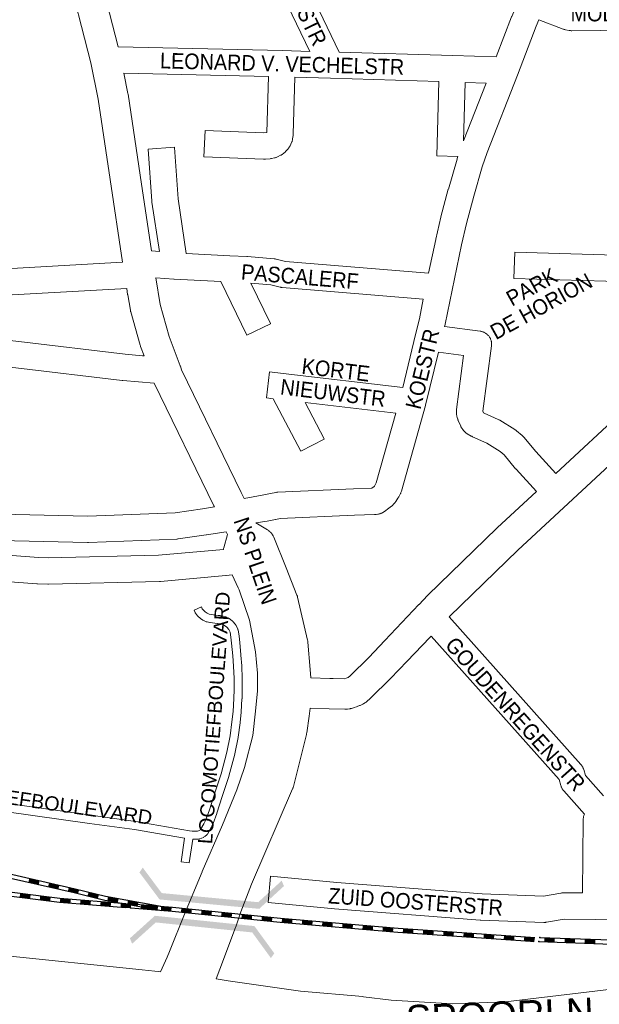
# Model space of a CAD drawing. Header units: metres. Extents: x 123819 to 142731, y 393440 to 405763.
# Tile 195 of 256: x 134404 to 134690, y 396775 to 397262. Entities that reach past the tile are written whole.
import ezdxf
from ezdxf.enums import TextEntityAlignment as Align

# ---------------------------------------------------------------- set-up
doc = ezdxf.new("R2010")
doc.units = ezdxf.units.M
doc.header["$MEASUREMENT"] = 0
for name, color, linetype, lineweight in [('gs-anno-wegen algemeen tekst', 7, 'Continuous', 0), ('gs-knt-aanvullende hoofdweg', 7, 'Continuous', 0), ('gs-knt-paden', 7, 'Continuous', 0), ('gs-knt-spoorlijn', 7, 'Continuous', 30), ('gs-knt-wegen algemeen', 7, 'Continuous', 0), ('gs-symb-viaduct', 7, 'Continuous', 0)]:
    doc.layers.add(name, color=color, linetype=linetype, lineweight=lineweight)
doc.styles.add('Style-Arial', font='arial.ttf')

# ---------------------------------------------------------------- blocks, each defined once
blk = doc.blocks.new('gg0-viaduct_68')
at = {"layer": 'gs-symb-viaduct', "linetype": 'Continuous'}
blk.add_hatch(color=7, dxfattribs=at).paths.add_polyline_path([(5.576, -1.689), (3.875, -0.366), (-3.875, -0.366), (-5.576, -1.689), (-5.8, -1.4), (-4, 0), (4, 0), (5.8, -1.4)])
blk = doc.blocks.new('gg0-viaduct_69')
at = {"layer": 'gs-symb-viaduct', "linetype": 'Continuous'}
blk.add_hatch(color=7, dxfattribs=at).paths.add_polyline_path([(-5.576, -1.689), (-5.8, -1.4), (-4, 0), (4, 0), (5.8, -1.4), (5.576, -1.689), (3.875, -0.366), (-3.875, -0.366)])

msp = doc.modelspace()

# ---------------------------------------------------------------- linework, layer by layer
at = {"layer": 'gs-knt-aanvullende hoofdweg', "color": 7, "linetype": 'Continuous', "flags": 128}
for points in [[(134454.75, 397142.12), (134448.62, 397182.99), (134442.65, 397222.77), (134439.15, 397240.68), (134426.8, 397289.03), (134425.6, 397292.86), (134422.83, 397300.71), (134417.52, 397314.31), (134410.51, 397330.36)], [(134433.61, 397314.4), (134436.87, 397306.06), (134436.95, 397305.83), (134439.81, 397297.73), (134439.89, 397297.49), (134441.19, 397293.34), (134441.25, 397293.14), (134441.31, 397292.95), (134452.6, 397248.7)], [(134455.44, 397235.6), (134457.42, 397225.49), (134457.48, 397225.17), (134463.47, 397185.21), (134469.1, 397147.71)], [(134471.2, 397134.49), (134473.42, 397121.29), (134477.87, 397105.49), (134483.26, 397091.03), (134483.35, 397090.79), (134483.96, 397088.96), (134513.36, 397028.3), (134514.78, 397025.37)], [(134465.43, 397095.86), (134463.68, 397100.53), (134463.58, 397100.82), (134463.49, 397101.12), (134458.85, 397117.61), (134458.78, 397117.87), (134458.76, 397117.97), (134458.73, 397118.13), (134458.69, 397118.33), (134458.68, 397118.4), (134457.31, 397126.09), (134457.29, 397126.21), (134456.81, 397129.19)], [(134754.55, 397096.44), (134713.47, 397058.69), (134650.03, 396999.89), (134616.22, 396967.01), (134616.15, 396966.93)], [(134500.11, 397021.2), (134499.84, 397021.74), (134470.46, 397082.36)], [(134668.77, 397037.73), (134703.27, 397069.71), (134703.29, 397069.73), (134706.38, 397072.57)], [(134584.41, 396955.27), (134601.2, 396972.92), (134601.21, 396972.93), (134605.37, 396977.39), (134605.62, 396977.65), (134639.62, 397010.72), (134639.75, 397010.84), (134659.22, 397028.88)], [(134520.58, 397013.36), (134526.38, 397009.87), (134526.67, 397009.68), (134526.69, 397009.67), (134526.96, 397009.48), (134527, 397009.45), (134527.09, 397009.38), (134527.23, 397009.27), (134527.26, 397009.25), (134527.29, 397009.22), (134527.38, 397009.14), (134527.5, 397009.05), (134527.54, 397009.01), (134527.58, 397008.98), (134527.66, 397008.9), (134527.75, 397008.81), (134527.8, 397008.76), (134527.85, 397008.72), (134527.92, 397008.64), (134528, 397008.56), (134528.05, 397008.5), (134528.1, 397008.44), (134528.16, 397008.38), (134528.23, 397008.3), (134528.29, 397008.22), (134528.35, 397008.16), (134528.39, 397008.1), (134528.45, 397008.03), (134528.52, 397007.94), (134528.58, 397007.86), (134528.61, 397007.81), (134528.65, 397007.75), (134528.73, 397007.64), (134528.79, 397007.55), (134528.81, 397007.51), (134528.85, 397007.46), (134528.99, 397007.23), (134529, 397007.2), (134529.03, 397007.16), (134529.17, 397006.91), (134529.19, 397006.86), (134529.33, 397006.57), (134529.34, 397006.55), (134529.48, 397006.23), (134535.55, 396991.06), (134540.93, 396977.63), (134541.03, 396977.36), (134541.06, 396977.27), (134541.08, 396977.21), (134541.12, 396977.09), (134541.17, 396976.91), (134541.18, 396976.87), (134541.2, 396976.81), (134541.27, 396976.54), (134546.17, 396955.41), (134546.25, 396955.06), (134546.3, 396954.71), (134546.34, 396954.35), (134547.49, 396940.86), (134547.84, 396936.7), (134557.23, 396936.46), (134557.27, 396936.46), (134558.83, 396936.42)], [(134504.61, 397000.22), (134504.61, 397000.25), (134504.68, 397000.6), (134504.76, 397000.95), (134506.55, 397007.57), (134505.91, 397008.95)], [(134473.49, 396791.44), (134476.75, 396798.74), (134477.98, 396801.5), (134477.99, 396801.51), (134485.43, 396819.9), (134485.45, 396819.94), (134494.07, 396840.82), (134494.08, 396840.85), (134494.12, 396840.95), (134504.07, 396864.03), (134511.24, 396881.33), (134515.07, 396892.34), (134519.09, 396908.3), (134520.41, 396920.31), (134520.41, 396920.33), (134521.44, 396930.3), (134521.39, 396939.11), (134520.49, 396949.61), (134517.53, 396965.28), (134512.41, 396980.2), (134511.93, 396981.23), (134508.91, 396987.57)], [(134607.2, 396957.41), (134606.58, 396956.75), (134606.56, 396956.72), (134595.29, 396944.91), (134595.28, 396944.9)], [(134558.83, 396936.42), (134558.88, 396936.42), (134558.88, 396936.42), (134558.88, 396936.42), (134564.35, 396936.25), (134565.15, 396936.5), (134566.21, 396936.98), (134567.13, 396937.76), (134576.37, 396946.84), (134584.41, 396955.26)], [(134584.41, 396955.26), (134584.41, 396955.26), (134584.41, 396955.27)], [(134584.41, 396955.26), (134584.41, 396955.26), (134584.41, 396955.27)], [(134595.28, 396944.9), (134587.16, 396936.38), (134586.98, 396936.21), (134577.44, 396926.84), (134577.23, 396926.64), (134577.08, 396926.51), (134577.02, 396926.45), (134575.47, 396925.12), (134575.25, 396924.94), (134575.03, 396924.76), (134574.84, 396924.62), (134574.72, 396924.54), (134574.64, 396924.48), (134574.57, 396924.43), (134574.52, 396924.4), (134574.47, 396924.36), (134574.38, 396924.3), (134574.29, 396924.24), (134574.21, 396924.2), (134574, 396924.07), (134573.95, 396924.04), (134573.45, 396923.76), (134573.17, 396923.61), (134572.88, 396923.47), (134572.07, 396923.1), (134571.84, 396923), (134570.74, 396922.54), (134570.7, 396922.53), (134570.4, 396922.41), (134570.33, 396922.39), (134570.3, 396922.37), (134569.26, 396922.02), (134568.86, 396921.89), (134567.88, 396921.62), (134567.84, 396921.6), (134567.77, 396921.59), (134567.52, 396921.52), (134567.49, 396921.52), (134567.45, 396921.51), (134567.16, 396921.45), (134567.13, 396921.45), (134566.8, 396921.4), (134565.82, 396921.27), (134565.53, 396921.24), (134565.42, 396921.23), (134565.36, 396921.23), (134565.23, 396921.22), (134565.03, 396921.21), (134564.93, 396921.21), (134564.64, 396921.21), (134564.63, 396921.21), (134556.85, 396921.45), (134556.83, 396921.45), (134547.44, 396921.69), (134546.89, 396917.74), (134545.75, 396909.56), (134545.7, 396909.29), (134545.68, 396909.16), (134545.67, 396909.11), (134545.65, 396909.03), (134545.59, 396908.77), (134539.15, 396883.02), (134539.07, 396882.73), (134539.04, 396882.64), (134539.02, 396882.57), (134538.98, 396882.45), (134538.91, 396882.26), (134538.9, 396882.22), (134538.87, 396882.16), (134538.76, 396881.88), (134518.54, 396834.79), (134513.18, 396821.13), (134510.7, 396813.61), (134510.59, 396813.3), (134510.58, 396813.28), (134502.77, 396792.68), (134502.76, 396792.67), (134500.95, 396787.9)], [(134595.28, 396944.9), (134595.28, 396944.9), (134595.28, 396944.9)], [(134595.28, 396944.9), (134595.28, 396944.9), (134595.28, 396944.9)], [(134175.75, 396827.71), (134242.7, 396818.35), (134276.49, 396814.76), (134276.77, 396814.72), (134326.68, 396807.55), (134394.52, 396799.69), (134464.5, 396792.38), (134470.68, 396791.73), (134472.38, 396791.55), (134473.49, 396791.44)], [(134500.95, 396787.9), (134506.96, 396787.04), (134542.72, 396781.89), (134573.53, 396779.17), (134573.78, 396779.14), (134587.46, 396777.47), (134617.71, 396775.54), (134643.97, 396776.63), (134788.59, 396793.89), (134788.87, 396793.92), (134801.16, 396794.92), (134822.49, 396798.67), (134822.7, 396798.71), (134822.92, 396798.73), (134862.96, 396803.4), (134881.46, 396806.29), (134896.67, 396809.74), (134902.53, 396811.35), (134924.85, 396817.72), (134926.4, 396818.16)]]:
    msp.add_lwpolyline(points, dxfattribs=at)
at = {"layer": 'gs-knt-paden', "color": 7, "linetype": 'Continuous', "flags": 128}
for points in [[(134357.12, 396880.32), (134439.03, 396868.79), (134461.25, 396865.79), (134461.33, 396865.78), (134487.9, 396861.15), (134489.24, 396860.95), (134491.76, 396860.99), (134492.25, 396861.18), (134492.88, 396861.49), (134493.2, 396861.67), (134493.35, 396861.8), (134494.99, 396864.65), (134495.75, 396866.24), (134497.58, 396871.08), (134500.17, 396879.3), (134500.17, 396879.33), (134503.44, 396889.25), (134506.35, 396899.94), (134507.86, 396908.01), (134508.83, 396915.02), (134509.35, 396920.16), (134509.76, 396926.52), (134509.89, 396930.99), (134509.85, 396936.36), (134509.63, 396942.48), (134509.21, 396947.68), (134508.65, 396953.87), (134508.34, 396956.83), (134507.93, 396959.32), (134507.29, 396960.68), (134506.35, 396961.82), (134505.21, 396962.67), (134504.31, 396963.1), (134503.42, 396963.35), (134502.63, 396963.46), (134501.67, 396963.54), (134501.61, 396963.54), (134501.55, 396963.55), (134497.98, 396964.04), (134497.9, 396964.05), (134497.81, 396964.07), (134496.53, 396964.36), (134496.45, 396964.38), (134496.37, 396964.4), (134496.29, 396964.43), (134496.21, 396964.46), (134496.13, 396964.49), (134494.67, 396965.17), (134494.6, 396965.2), (134494.53, 396965.24), (134494.46, 396965.27), (134494.4, 396965.32), (134493.32, 396966.03), (134493.25, 396966.08), (134493.18, 396966.13), (134493.11, 396966.19), (134492.07, 396967.1), (134492.01, 396967.15), (134491.95, 396967.21), (134491.89, 396967.27), (134491.84, 396967.33), (134491.79, 396967.39), (134490.84, 396968.64), (134490.79, 396968.71), (134490.74, 396968.78), (134490.7, 396968.86), (134490.66, 396968.93), (134490.62, 396969.01), (134490.07, 396970.19, -0.384573), (134490.08, 396970.2), (134493.71, 396971.88, -0.384576), (134493.72, 396971.88), (134494.17, 396970.9), (134494.86, 396969.99), (134495.65, 396969.31), (134496.49, 396968.75), (134497.62, 396968.23), (134498.61, 396968.01), (134502.03, 396967.54), (134503, 396967.47), (134503.07, 396967.46), (134503.14, 396967.45), (134504.13, 396967.31), (134504.22, 396967.29), (134504.31, 396967.27), (134504.39, 396967.25), (134505.57, 396966.92), (134505.65, 396966.89), (134505.73, 396966.86), (134505.8, 396966.83), (134505.88, 396966.8), (134507.11, 396966.22), (134507.18, 396966.18), (134507.25, 396966.15), (134507.32, 396966.1), (134507.38, 396966.06), (134507.45, 396966.01), (134508.95, 396964.89), (134509.02, 396964.83), (134509.1, 396964.77), (134509.17, 396964.71), (134509.23, 396964.64), (134509.29, 396964.56), (134510.55, 396963.04), (134510.6, 396962.98), (134510.65, 396962.91), (134510.7, 396962.84), (134510.74, 396962.77), (134510.78, 396962.7), (134510.82, 396962.62), (134511.69, 396960.78), (134511.72, 396960.69), (134511.76, 396960.61), (134511.79, 396960.52), (134511.81, 396960.43), (134511.83, 396960.34), (134511.85, 396960.25), (134512.32, 396957.43), (134512.33, 396957.37), (134512.34, 396957.31), (134512.65, 396954.27), (134512.66, 396954.25), (134513.22, 396948.03), (134513.22, 396948.01), (134513.64, 396942.75), (134513.64, 396942.67), (134513.87, 396936.48), (134513.87, 396936.42), (134513.91, 396930.98), (134513.91, 396930.91), (134513.78, 396926.37), (134513.77, 396926.3), (134513.36, 396919.86), (134513.35, 396919.79), (134512.83, 396914.58), (134512.82, 396914.5), (134511.83, 396907.41), (134511.82, 396907.31), (134510.28, 396899.12), (134510.27, 396899.04), (134510.25, 396898.96), (134507.31, 396888.15), (134507.29, 396888.1), (134507.28, 396888.05), (134504, 396878.09), (134501.4, 396869.82), (134501.38, 396869.76), (134501.36, 396869.71), (134499.48, 396864.74), (134499.45, 396864.66), (134499.42, 396864.58), (134498.59, 396862.85), (134498.55, 396862.78), (134498.52, 396862.71)], [(134498.52, 396862.71), (134496.66, 396859.49), (134496.62, 396859.42), (134496.57, 396859.35), (134496.52, 396859.28), (134496.47, 396859.21), (134496.41, 396859.14), (134496.35, 396859.08), (134496.29, 396859.02), (134496.22, 396858.96), (134495.66, 396858.48), (134495.58, 396858.42), (134495.5, 396858.36), (134495.43, 396858.31), (134495.34, 396858.26), (134494.8, 396857.96), (134494.74, 396857.92), (134494.68, 396857.89), (134493.92, 396857.53), (134493.85, 396857.5), (134493.78, 396857.47), (134492.88, 396857.12), (134492.8, 396857.09), (134492.71, 396857.06), (134492.63, 396857.04), (134492.54, 396857.02), (134492.45, 396857), (134492.37, 396856.99), (134492.28, 396856.98), (134492.19, 396856.98), (134489.41, 396856.93), (134487.73, 396845.28, -0.369939), (134487.72, 396845.27), (134483.76, 396845.84, -0.369936), (134483.76, 396845.85), (134485.43, 396857.5), (134485.43, 396857.5), (134460.68, 396861.81), (134438.48, 396864.8), (134438.47, 396864.81), (134356.56, 396876.34)]]:
    msp.add_lwpolyline(points, format="xyb", dxfattribs=at)
at = {"layer": 'gs-knt-spoorlijn', "color": 7, "linetype": 'Continuous'}
for p, q in [((134408.4, 396835.86), (134413.28, 396834.76)), ((134408.45, 396836.06), (134413.32, 396834.96)), ((134408.49, 396836.25), (134413.37, 396835.15)), ((134408.53, 396836.45), (134413.41, 396835.35)), ((134408.58, 396836.64), (134413.46, 396835.54)), ((134408.62, 396836.84), (134413.5, 396835.74)), ((134408.67, 396837.03), (134413.54, 396835.93)), ((134408.71, 396837.23), (134413.59, 396836.13)), ((134408.76, 396837.42), (134413.63, 396836.32)), ((134418.16, 396833.66), (134423.03, 396832.56)), ((134418.2, 396833.85), (134423.08, 396832.75)), ((134418.24, 396834.05), (134423.12, 396832.95)), ((134418.29, 396834.24), (134423.17, 396833.14)), ((134418.33, 396834.44), (134423.21, 396833.34)), ((134418.38, 396834.63), (134423.25, 396833.53)), ((134418.42, 396834.83), (134423.3, 396833.73)), ((134418.47, 396835.02), (134423.34, 396833.92)), ((134418.51, 396835.22), (134423.39, 396834.12)), ((134427.91, 396831.45), (134432.79, 396830.35)), ((134427.95, 396831.65), (134432.83, 396830.55)), ((134428, 396831.84), (134432.88, 396830.74)), ((134428.04, 396832.04), (134432.92, 396830.94)), ((134428.09, 396832.23), (134432.96, 396831.13)), ((134428.13, 396832.43), (134433.01, 396831.33)), ((134428.17, 396832.62), (134433.05, 396831.52)), ((134428.22, 396832.82), (134433.1, 396831.72)), ((134428.26, 396833.01), (134433.14, 396831.91)), ((134404.06, 396828.46), (134409.02, 396827.85)), ((134404.08, 396828.66), (134409.05, 396828.05)), ((134404.11, 396828.85), (134409.07, 396828.24)), ((134404.13, 396829.05), (134409.1, 396828.44)), ((134404.16, 396829.25), (134409.12, 396828.64)), ((134404.18, 396829.45), (134409.14, 396828.84)), ((134404.21, 396829.65), (134409.17, 396829.04)), ((134404.23, 396829.85), (134409.19, 396829.24)), ((134404.26, 396830.05), (134409.22, 396829.44)), ((134413.99, 396827.24), (134418.95, 396826.63)), ((134414.01, 396827.44), (134418.97, 396826.83)), ((134414.03, 396827.63), (134419, 396827.02)), ((134414.06, 396827.83), (134419.02, 396827.22)), ((134414.08, 396828.03), (134419.05, 396827.42)), ((134414.11, 396828.23), (134419.07, 396827.62)), ((134414.13, 396828.43), (134419.09, 396827.82)), ((134414.16, 396828.63), (134419.12, 396828.02)), ((134414.18, 396828.83), (134419.14, 396828.21)), ((134423.95, 396826.02), (134428.93, 396825.62)), ((134423.96, 396826.22), (134428.95, 396825.82)), ((134423.98, 396826.42), (134428.96, 396826.02)), ((134423.99, 396826.62), (134428.98, 396826.22)), ((134424.01, 396826.82), (134428.99, 396826.42)), ((134424.03, 396827.02), (134429.01, 396826.62)), ((134424.04, 396827.22), (134429.03, 396826.82)), ((134424.06, 396827.42), (134429.04, 396827.02)), ((134424.07, 396827.62), (134429.06, 396827.22)), ((134433.98, 396826.02), (134438.96, 396825.62)), ((134433.99, 396826.22), (134438.98, 396825.82)), ((134434.01, 396826.42), (134438.99, 396826.02)), ((134434.03, 396826.62), (134439.01, 396826.22)), ((134434.04, 396826.82), (134439.03, 396826.42)), ((134437.62, 396829.12), (134442.47, 396827.91)), ((134437.66, 396829.31), (134442.52, 396828.11)), ((134437.71, 396829.5), (134442.56, 396828.3)), ((134437.76, 396829.7), (134442.61, 396828.49)), ((134437.81, 396829.89), (134442.66, 396828.69)), ((134437.86, 396830.09), (134442.71, 396828.88)), ((134437.9, 396830.28), (134442.76, 396829.08)), ((134437.95, 396830.47), (134442.81, 396829.27)), ((134438, 396830.67), (134442.85, 396829.47)), ((134444.01, 396826.02), (134448.99, 396825.62)), ((134447.39, 396826.79), (134452.32, 396825.91)), ((134447.43, 396826.99), (134452.35, 396826.11)), ((134447.46, 396827.18), (134452.39, 396826.31)), ((134447.5, 396827.38), (134452.42, 396826.5)), ((134447.53, 396827.58), (134452.46, 396826.7)), ((134447.57, 396827.77), (134452.49, 396826.9)), ((134447.6, 396827.97), (134452.53, 396827.09)), ((134447.64, 396828.17), (134452.56, 396827.29)), ((134447.67, 396828.36), (134452.6, 396827.49)), ((134457.41, 396826.02), (134462.34, 396825.14)), ((134457.45, 396826.22), (134462.37, 396825.34)), ((134457.48, 396826.41), (134462.41, 396825.54)), ((134457.52, 396826.61), (134462.44, 396825.73)), ((134433.91, 396825.23), (134438.9, 396824.83)), ((134433.93, 396825.43), (134438.91, 396825.03)), ((134433.95, 396825.62), (134438.93, 396825.23)), ((134433.96, 396825.82), (134438.95, 396825.42)), ((134443.88, 396824.43), (134448.87, 396824.03)), ((134443.9, 396824.63), (134448.88, 396824.23)), ((134443.91, 396824.83), (134448.9, 396824.43)), ((134443.93, 396825.03), (134448.91, 396824.63)), ((134443.95, 396825.23), (134448.93, 396824.83)), ((134443.96, 396825.42), (134448.95, 396825.03)), ((134443.98, 396825.62), (134448.96, 396825.23)), ((134443.99, 396825.82), (134448.98, 396825.42)), ((134453.85, 396823.63), (134458.83, 396823.23)), ((134453.87, 396823.83), (134458.85, 396823.43)), ((134453.88, 396824.03), (134458.87, 396823.63)), ((134453.9, 396824.23), (134458.88, 396823.83)), ((134453.91, 396824.43), (134458.9, 396824.03)), ((134453.93, 396824.63), (134458.91, 396824.23)), ((134453.95, 396824.83), (134458.93, 396824.43)), ((134453.96, 396825.03), (134458.95, 396824.63)), ((134453.98, 396825.22), (134458.96, 396824.83)), ((134457.24, 396825.03), (134462.16, 396824.16)), ((134457.27, 396825.23), (134462.2, 396824.35)), ((134457.31, 396825.43), (134462.23, 396824.55)), ((134457.34, 396825.63), (134462.27, 396824.75)), ((134457.38, 396825.82), (134462.3, 396824.95)), ((134463.82, 396822.83), (134468.8, 396822.43)), ((134463.83, 396823.03), (134468.82, 396822.63)), ((134463.85, 396823.23), (134468.83, 396822.83)), ((134463.87, 396823.43), (134468.85, 396823.03)), ((134463.88, 396823.63), (134468.87, 396823.23)), ((134463.9, 396823.83), (134468.88, 396823.43)), ((134463.91, 396824.03), (134468.9, 396823.63)), ((134463.93, 396824.23), (134468.91, 396823.83)), ((134463.95, 396824.43), (134468.93, 396824.03)), ((134467.08, 396823.28), (134472.01, 396822.4)), ((134467.12, 396823.48), (134472.04, 396822.6)), ((134467.15, 396823.67), (134472.08, 396822.8)), ((134467.19, 396823.87), (134472.11, 396822.99)), ((134467.22, 396824.07), (134472.15, 396823.19)), ((134467.26, 396824.26), (134472.18, 396823.39)), ((134467.29, 396824.46), (134472.22, 396823.58)), ((134467.33, 396824.66), (134472.25, 396823.78)), ((134467.36, 396824.86), (134472.29, 396823.98)), ((134473.79, 396822.03), (134478.77, 396821.63)), ((134473.8, 396822.23), (134478.79, 396821.83)), ((134473.82, 396822.43), (134478.8, 396822.03)), ((134473.83, 396822.63), (134478.82, 396822.23)), ((134473.85, 396822.83), (134478.83, 396822.43)), ((134473.87, 396823.03), (134478.85, 396822.63)), ((134473.88, 396823.23), (134478.87, 396822.83)), ((134473.9, 396823.43), (134478.88, 396823.03)), ((134473.91, 396823.63), (134478.9, 396823.23)), ((134483.73, 396821.14), (134488.7, 396820.64)), ((134483.75, 396821.34), (134488.72, 396820.84)), ((134483.77, 396821.54), (134488.74, 396821.03)), ((134483.79, 396821.74), (134488.76, 396821.23)), ((134483.81, 396821.94), (134488.78, 396821.43)), ((134483.83, 396822.14), (134488.8, 396821.63)), ((134483.85, 396822.34), (134488.82, 396821.83)), ((134483.87, 396822.54), (134488.84, 396822.03)), ((134483.89, 396822.73), (134488.86, 396822.23)), ((134493.78, 396821.13), (134498.75, 396820.62)), ((134493.8, 396821.32), (134498.77, 396820.82)), ((134493.82, 396821.52), (134498.79, 396821.02)), ((134493.84, 396821.72), (134498.81, 396821.22)), ((134493.68, 396820.13), (134498.65, 396819.62)), ((134493.7, 396820.33), (134498.67, 396819.82)), ((134493.72, 396820.53), (134498.69, 396820.02)), ((134493.74, 396820.73), (134498.71, 396820.22)), ((134493.76, 396820.93), (134498.73, 396820.42)), ((134503.63, 396819.12), (134508.6, 396818.61)), ((134503.65, 396819.32), (134508.62, 396818.81)), ((134503.67, 396819.52), (134508.64, 396819.01)), ((134503.69, 396819.72), (134508.66, 396819.21)), ((134503.71, 396819.91), (134508.68, 396819.41)), ((134503.73, 396820.11), (134508.7, 396819.61)), ((134503.75, 396820.31), (134508.72, 396819.81)), ((134503.77, 396820.51), (134508.74, 396820.01)), ((134503.79, 396820.71), (134508.76, 396820.2)), ((134513.57, 396818.11), (134518.55, 396817.6)), ((134513.59, 396818.31), (134518.57, 396817.8)), ((134513.62, 396818.5), (134518.59, 396818)), ((134513.64, 396818.7), (134518.61, 396818.2)), ((134513.66, 396818.9), (134518.63, 396818.4)), ((134513.68, 396819.1), (134518.65, 396818.6)), ((134513.7, 396819.3), (134518.67, 396818.79)), ((134513.72, 396819.5), (134518.69, 396818.99)), ((134513.74, 396819.7), (134518.71, 396819.19)), ((134523.52, 396817.09), (134528.5, 396816.59)), ((134523.54, 396817.29), (134528.52, 396816.79)), ((134523.56, 396817.49), (134528.54, 396816.99)), ((134523.58, 396817.69), (134528.56, 396817.19)), ((134523.6, 396817.89), (134528.58, 396817.38)), ((134523.62, 396818.09), (134528.6, 396817.58)), ((134523.64, 396818.29), (134528.62, 396817.78)), ((134523.66, 396818.49), (134528.64, 396817.98)), ((134523.69, 396818.69), (134528.66, 396818.18)), ((134533.5, 396816.29), (134538.49, 396815.87)), ((134533.52, 396816.49), (134538.5, 396816.07)), ((134533.54, 396816.69), (134538.52, 396816.27)), ((134533.55, 396816.89), (134538.54, 396816.47)), ((134533.57, 396817.09), (134538.55, 396816.67)), ((134533.59, 396817.29), (134538.57, 396816.87)), ((134533.61, 396817.49), (134538.59, 396817.07)), ((134533.62, 396817.69), (134538.6, 396817.27)), ((134543.54, 396816.24), (134548.52, 396815.82)), ((134543.55, 396816.44), (134548.53, 396816.02)), ((134543.57, 396816.64), (134548.55, 396816.22)), ((134543.59, 396816.84), (134548.57, 396816.42)), ((134533.49, 396816.1), (134538.47, 396815.67)), ((134543.45, 396815.25), (134548.43, 396814.82)), ((134543.47, 396815.45), (134548.45, 396815.02)), ((134543.48, 396815.64), (134548.47, 396815.22)), ((134543.5, 396815.84), (134548.48, 396815.42)), ((134543.52, 396816.04), (134548.5, 396815.62)), ((134553.41, 396814.4), (134558.4, 396813.97)), ((134553.43, 396814.6), (134558.41, 396814.17)), ((134553.45, 396814.79), (134558.43, 396814.37)), ((134553.47, 396814.99), (134558.45, 396814.57)), ((134553.48, 396815.19), (134558.46, 396814.77)), ((134553.5, 396815.39), (134558.48, 396814.97)), ((134553.52, 396815.59), (134558.5, 396815.17)), ((134553.53, 396815.79), (134558.51, 396815.37)), ((134553.55, 396815.99), (134558.53, 396815.57)), ((134563.38, 396813.55), (134568.36, 396813.12)), ((134563.39, 396813.75), (134568.38, 396813.32)), ((134563.41, 396813.95), (134568.39, 396813.52)), ((134563.43, 396814.14), (134568.41, 396813.72)), ((134563.45, 396814.34), (134568.43, 396813.92)), ((134563.46, 396814.54), (134568.44, 396814.12)), ((134563.48, 396814.74), (134568.46, 396814.32)), ((134563.5, 396814.94), (134568.48, 396814.52)), ((134563.51, 396815.14), (134568.5, 396814.72)), ((134573.34, 396812.7), (134578.32, 396812.27)), ((134573.36, 396812.9), (134578.34, 396812.47)), ((134573.38, 396813.1), (134578.36, 396812.67)), ((134573.39, 396813.29), (134578.37, 396812.87)), ((134573.41, 396813.49), (134578.39, 396813.07)), ((134573.43, 396813.69), (134578.41, 396813.27)), ((134573.44, 396813.89), (134578.43, 396813.47)), ((134573.46, 396814.09), (134578.44, 396813.67)), ((134573.48, 396814.29), (134578.46, 396813.87)), ((134583.31, 396811.85), (134588.29, 396811.42)), ((134583.32, 396812.05), (134588.3, 396811.62)), ((134583.34, 396812.25), (134588.32, 396811.82)), ((134583.36, 396812.45), (134588.34, 396812.02)), ((134583.37, 396812.64), (134588.36, 396812.22)), ((134583.39, 396812.84), (134588.37, 396812.42)), ((134583.41, 396813.04), (134588.39, 396812.62)), ((134583.42, 396813.24), (134588.41, 396812.82)), ((134583.44, 396813.44), (134588.42, 396813.02)), ((134593.31, 396811.44), (134598.3, 396811.09)), ((134593.33, 396811.64), (134598.32, 396811.29)), ((134593.34, 396811.84), (134598.33, 396811.49)), ((134593.35, 396812.04), (134598.34, 396811.69)), ((134593.37, 396812.23), (134598.36, 396811.89)), ((134593.38, 396812.43), (134598.37, 396812.09)), ((134593.4, 396812.63), (134598.38, 396812.29)), ((134603.33, 396811.35), (134608.32, 396811)), ((134603.34, 396811.55), (134608.33, 396811.2)), ((134603.36, 396811.75), (134608.35, 396811.4)), ((134603.37, 396811.95), (134608.36, 396811.6)), ((134613.35, 396811.26), (134618.34, 396810.91)), ((134593.29, 396811.04), (134598.27, 396810.69)), ((134593.3, 396811.24), (134598.29, 396810.89)), ((134603.26, 396810.35), (134608.25, 396810.01)), ((134603.28, 396810.55), (134608.26, 396810.21)), ((134603.29, 396810.75), (134608.28, 396810.41)), ((134603.3, 396810.95), (134608.29, 396810.6)), ((134603.32, 396811.15), (134608.31, 396810.8)), ((134613.24, 396809.66), (134618.23, 396809.32)), ((134613.25, 396809.86), (134618.24, 396809.52)), ((134613.27, 396810.06), (134618.25, 396809.72)), ((134613.28, 396810.26), (134618.27, 396809.92)), ((134613.29, 396810.46), (134618.28, 396810.12)), ((134613.31, 396810.66), (134618.3, 396810.32)), ((134613.32, 396810.86), (134618.31, 396810.52)), ((134613.33, 396811.06), (134618.32, 396810.72)), ((134623.21, 396808.97), (134628.2, 396808.63)), ((134623.23, 396809.17), (134628.22, 396808.83)), ((134623.24, 396809.37), (134628.23, 396809.03)), ((134623.26, 396809.57), (134628.24, 396809.23)), ((134623.27, 396809.77), (134628.26, 396809.43)), ((134623.28, 396809.97), (134628.27, 396809.63)), ((134623.3, 396810.17), (134628.29, 396809.83)), ((134623.31, 396810.37), (134628.3, 396810.03)), ((134623.32, 396810.57), (134628.31, 396810.23)), ((134633.19, 396808.29), (134638.18, 396807.94)), ((134633.2, 396808.49), (134638.19, 396808.14)), ((134633.22, 396808.69), (134638.21, 396808.34)), ((134633.23, 396808.89), (134638.22, 396808.54)), ((134633.25, 396809.09), (134638.23, 396808.74)), ((134633.26, 396809.29), (134638.25, 396808.94)), ((134633.27, 396809.48), (134638.26, 396809.14)), ((134633.29, 396809.68), (134638.28, 396809.34)), ((134633.3, 396809.88), (134638.29, 396809.54)), ((134643.17, 396807.6), (134648.16, 396807.26)), ((134643.18, 396807.8), (134648.17, 396807.46)), ((134643.19, 396808), (134648.18, 396807.66)), ((134643.21, 396808.2), (134648.2, 396807.85)), ((134643.22, 396808.4), (134648.21, 396808.05)), ((134643.24, 396808.6), (134648.22, 396808.25)), ((134643.25, 396808.8), (134648.24, 396808.45)), ((134643.26, 396809), (134648.25, 396808.65)), ((134643.28, 396809.2), (134648.27, 396808.85)), ((134653.14, 396806.91), (134658.13, 396806.57)), ((134653.16, 396807.11), (134658.15, 396806.77)), ((134653.17, 396807.31), (134658.16, 396806.97)), ((134653.19, 396807.51), (134658.17, 396807.17)), ((134653.2, 396807.71), (134658.19, 396807.37)), ((134653.21, 396807.91), (134658.2, 396807.57)), ((134653.23, 396808.11), (134658.21, 396807.77)), ((134653.24, 396808.31), (134658.23, 396807.97)), ((134653.25, 396808.51), (134658.24, 396808.16)), ((134663.16, 396806.47), (134668.16, 396806.3)), ((134663.17, 396806.87), (134668.17, 396806.7)), ((134663.17, 396806.67), (134668.17, 396806.5)), ((134663.18, 396807.07), (134668.18, 396806.9)), ((134663.19, 396807.47), (134668.19, 396807.3)), ((134663.19, 396807.27), (134668.19, 396807.1)), ((134663.2, 396807.67), (134668.2, 396807.5)), ((134663.21, 396808.07), (134668.21, 396807.9)), ((134663.21, 396807.87), (134668.21, 396807.7)), ((134673.17, 396806.53), (134678.17, 396806.36)), ((134673.18, 396806.93), (134678.18, 396806.76)), ((134673.18, 396806.73), (134678.17, 396806.56)), ((134673.19, 396807.13), (134678.19, 396806.96)), ((134673.2, 396807.53), (134678.2, 396807.36)), ((134673.2, 396807.33), (134678.19, 396807.16)), ((134673.21, 396807.73), (134678.21, 396807.56)), ((134683.17, 396806.39), (134688.17, 396806.23)), ((134683.18, 396806.79), (134688.18, 396806.63)), ((134683.18, 396806.59), (134688.17, 396806.43)), ((134683.19, 396806.99), (134688.19, 396806.83)), ((134683.2, 396807.39), (134688.2, 396807.23)), ((134683.2, 396807.19), (134688.19, 396807.03)), ((134673.16, 396806.33), (134678.16, 396806.16)), ((134673.16, 396806.13), (134678.15, 396805.96)), ((134683.15, 396805.8), (134688.15, 396805.63)), ((134683.16, 396806.2), (134688.16, 396806.03)), ((134683.16, 396806), (134688.15, 396805.83))]:
    msp.add_line(p, q, dxfattribs=at)
at = {"layer": 'gs-knt-spoorlijn', "color": 7, "linetype": 'Continuous', "flags": 128}
for points in [[(134258.32, 396850.78), (134290.96, 396845.68), (134340.27, 396838.7), (134392.15, 396831.75), (134423.86, 396827.85), (134456.63, 396825.22)], [(134339.92, 396850.56), (134376.24, 396844.96), (134394.81, 396840.79), (134431.4, 396832.52), (134446.36, 396828.81), (134474.59, 396823.78)], [(134257.85, 396848.83), (134290.67, 396843.7), (134339.99, 396836.72), (134391.9, 396829.76), (134423.66, 396825.86), (134456.15, 396823.26)], [(134339.69, 396848.57), (134375.87, 396843), (134394.37, 396838.84), (134430.94, 396830.58), (134445.95, 396826.86), (134474.24, 396821.81)], [(134458.64, 396823.06), (134479.31, 396821.4), (134532.6, 396815.98), (134590.75, 396811.02), (134656.22, 396806.51), (134657.93, 396806.45)], [(134459.12, 396825.02), (134479.49, 396823.39), (134532.79, 396817.97), (134590.9, 396813.02), (134656.32, 396808.51), (134658.41, 396808.44)], [(134660.43, 396806.37), (134701.1, 396805), (134731.87, 396805.18), (134754.76, 396806.04), (134781.33, 396807.74), (134828.06, 396812.58), (134849.27, 396815.57), (134859.7, 396817.52)], [(134660.91, 396808.35), (134701.13, 396807), (134731.83, 396807.18), (134754.66, 396808.03), (134781.17, 396809.73), (134827.82, 396814.57), (134848.95, 396817.55), (134860.17, 396819.64)]]:
    msp.add_lwpolyline(points, dxfattribs=at)
at = {"layer": 'gs-knt-spoorlijn', "color": 7, "linetype": 'Continuous'}
for p in [(134458.64, 396823.06), (134459.12, 396825.02), (134660.91, 396808.35), (134660.43, 396806.37)]:
    msp.add_point(p, dxfattribs=at)
at = {"layer": 'gs-knt-wegen algemeen', "color": 7, "linetype": 'Continuous', "flags": 128}
for points in [[(134639.35, 397243.61), (134646.97, 397263.51), (134647.04, 397263.67), (134650.79, 397272.75), (134654.18, 397281.8), (134654.22, 397281.89), (134685.03, 397360.32)], [(134512.21, 397349.46), (134561.84, 397245.99)], [(134547.21, 397246.39), (134499.25, 397346.38)], [(134660.43, 397262), (134659.1, 397258.77), (134649.85, 397234.64), (134649.84, 397234.6), (134634.88, 397196.32), (134632.46, 397189.29), (134628.24, 397174.77), (134624.65, 397161.36), (134622.22, 397150.69), (134617.51, 397128.39), (134614.13, 397111.55), (134614.08, 397111.35), (134613.85, 397110.38)], [(134705, 397256.82), (134676.64, 397256.61), (134676.34, 397256.61), (134676.05, 397256.63), (134675.75, 397256.66), (134675.46, 397256.71), (134673.56, 397257.05), (134673.26, 397257.11), (134672.95, 397257.19), (134672.65, 397257.28), (134672.35, 397257.38), (134660.43, 397262)], [(134452.6, 397248.7), (134533.74, 397246.75), (134547.21, 397246.39)], [(134561.84, 397245.99), (134617.86, 397244.27), (134639.35, 397243.61)], [(134526.89, 397233.89), (134455.44, 397235.6)], [(134634.35, 397230.74), (134623.99, 397231.06), (134623.18, 397202.15)], [(134623.18, 397202.15), (134634.35, 397230.74)], [(134605.95, 397136.67), (134609.49, 397153.43), (134609.51, 397153.52), (134611.98, 397164.37), (134612.04, 397164.6), (134615.68, 397178.21), (134615.71, 397178.34), (134620, 397193.08), (134620.04, 397193.23), (134620.09, 397193.39), (134620.47, 397194.47)], [(134482.2, 397173.46), (134486.26, 397146.51), (134507.84, 397145.37), (134516.23, 397145.02), (134516.52, 397145), (134529.69, 397143.86), (134529.94, 397143.83), (134530.18, 397143.79), (134530.42, 397143.75), (134530.66, 397143.7), (134535.24, 397142.59), (134605.95, 397136.67)], [(134388.18, 397138.42), (134454.75, 397142.12)], [(134456.81, 397129.19), (134388.08, 397125.38)], [(134593.16, 397080.19), (134599.55, 397106.37), (134601.38, 397114.21), (134603.31, 397123.83)], [(134613.85, 397110.38), (134631.41, 397108.07), (134631.71, 397108.02), (134632.02, 397107.96), (134632.32, 397107.88), (134632.61, 397107.79), (134632.91, 397107.68), (134633.19, 397107.57), (134633.47, 397107.43), (134633.75, 397107.29), (134634.01, 397107.13), (134634.27, 397106.96), (134634.52, 397106.78), (134634.76, 397106.58), (134634.99, 397106.38), (134635.22, 397106.16), (134635.43, 397105.93), (134635.63, 397105.7), (134635.82, 397105.45), (134635.99, 397105.2), (134636.16, 397104.93), (134636.31, 397104.66), (134636.45, 397104.39), (134636.57, 397104.1), (134636.68, 397103.81), (134636.78, 397103.52)], [(134385.73, 397104.98), (134403.51, 397102.96), (134403.55, 397102.95), (134456.09, 397096.65), (134464.63, 397095.93), (134465.43, 397095.86)], [(134636.78, 397103.52), (134636.87, 397103.22), (134636.94, 397102.92), (134636.99, 397102.61), (134637.03, 397102.31), (134637.06, 397102), (134637.07, 397101.69), (134637.06, 397101.38), (134637.05, 397101.07), (134637.01, 397100.76), (134632.76, 397068.55), (134633.11, 397067.77), (134633.39, 397067.6), (134640.39, 397064.42), (134640.62, 397064.3), (134640.85, 397064.18), (134641.07, 397064.05), (134648.53, 397059.52), (134648.77, 397059.37), (134649, 397059.21), (134649.22, 397059.04), (134649.44, 397058.86), (134652.2, 397056.44), (134652.39, 397056.27), (134652.58, 397056.08), (134652.75, 397055.89), (134652.93, 397055.7), (134658.85, 397048.54), (134668.77, 397037.73)], [(134470.46, 397082.36), (134454.88, 397083.69), (134454.65, 397083.71), (134402.02, 397090.02), (134377.78, 397092.78), (134377.72, 397092.79), (134337.93, 397097.68)], [(134610.82, 397097.64), (134604.44, 397071.5), (134604.38, 397071.28), (134592.48, 397028.96), (134592.39, 397028.67), (134592.29, 397028.38), (134592.17, 397028.09), (134592.04, 397027.81), (134591.25, 397026.22), (134591.11, 397025.96), (134590.96, 397025.71), (134590.8, 397025.47), (134589.78, 397023.95), (134589.6, 397023.7), (134589.41, 397023.46), (134588.65, 397022.55), (134588.47, 397022.34), (134588.28, 397022.14), (134588.08, 397021.94), (134587.87, 397021.76), (134587.66, 397021.58), (134585.68, 397020.03), (134584.85, 397019.38), (134584.63, 397019.21), (134584.39, 397019.05), (134584.15, 397018.9), (134583.91, 397018.77), (134583.1, 397018.34), (134582.85, 397018.21), (134582.58, 397018.09), (134582.31, 397017.98), (134582.04, 397017.88), (134581.76, 397017.8), (134581.48, 397017.73), (134581.19, 397017.67), (134580.91, 397017.63), (134580, 397017.51), (134579.77, 397017.48), (134579.53, 397017.46), (134579.29, 397017.45), (134569.3, 397017.21), (134532.61, 397015.52), (134530.45, 397015.06), (134530.33, 397015.04), (134526.26, 397014.25), (134526.21, 397014.24), (134520.58, 397013.36)], [(134659.22, 397028.88), (134649.15, 397039.85), (134649.04, 397039.98), (134648.93, 397040.1), (134643.23, 397046.99), (134641.29, 397048.69), (134634.64, 397052.73), (134627.67, 397055.9), (134627.46, 397056), (134627.25, 397056.11), (134627.04, 397056.23), (134625.06, 397057.41), (134624.82, 397057.56), (134624.58, 397057.72), (134624.35, 397057.89), (134624.13, 397058.08), (134623.92, 397058.27), (134623.71, 397058.47), (134623.52, 397058.68), (134623.33, 397058.9), (134622.7, 397059.68), (134622.53, 397059.91), (134622.36, 397060.14), (134622.21, 397060.38), (134622.07, 397060.62), (134621.93, 397060.87), (134621.81, 397061.13), (134620.6, 397063.85), (134620.5, 397064.08), (134620.42, 397064.31), (134620.34, 397064.55), (134620.08, 397065.38), (134620, 397065.64), (134619.93, 397065.9), (134619.88, 397066.17), (134619.84, 397066.44), (134619.8, 397066.71), (134619.7, 397067.82), (134619.68, 397068.11), (134619.67, 397068.41), (134619.67, 397068.7), (134619.69, 397069), (134619.72, 397069.29), (134623.25, 397096.01), (134610.82, 397097.64)], [(134514.78, 397025.37), (134523.81, 397027.04), (134527.79, 397027.81), (134530.41, 397028.37), (134530.68, 397028.42), (134530.94, 397028.46), (134531.21, 397028.49), (134531.47, 397028.5), (134568.78, 397030.22), (134568.92, 397030.23), (134577.85, 397030.44), (134579.07, 397031.39), (134579.19, 397031.53), (134579.79, 397032.43), (134580.12, 397033.08), (134589.79, 397067.48)], [(134329.79, 397023.35), (134360.57, 397019.56), (134387.26, 397017.75), (134437.55, 397016.61), (134480.75, 397018.34), (134494.21, 397020.25), (134500.11, 397021.2)], [(134505.91, 397008.95), (134496.22, 397007.39), (134496.1, 397007.37), (134482.25, 397005.4), (134482.04, 397005.37), (134481.82, 397005.35), (134481.6, 397005.34), (134437.87, 397003.59), (134437.67, 397003.58), (134437.46, 397003.58), (134386.82, 397004.74), (134386.53, 397004.75), (134383.57, 397000.5), (134390.14, 396998.65), (134393.58, 396997.98), (134398.14, 396997.29), (134413.26, 396996.2), (134418.09, 396996.03), (134472.55, 396997.42), (134504.61, 397000.22)], [(134508.91, 396987.57), (134505.93, 396987.26), (134505.83, 396987.25), (134473.49, 396984.43), (134473.29, 396984.41), (134473.09, 396984.41), (134418.23, 396983.01), (134418.03, 396983.01), (134417.84, 396983.01), (134412.69, 396983.19), (134412.44, 396983.2), (134396.94, 396984.32)], [(134616.15, 396966.93), (134681.15, 396893.98), (134681.34, 396893.75), (134681.52, 396893.52), (134681.69, 396893.28), (134681.85, 396893.04), (134682, 396892.79), (134682.13, 396892.53), (134682.25, 396892.26), (134682.37, 396891.99), (134682.47, 396891.71), (134682.55, 396891.43), (134683.39, 396888.49), (134692.33, 396878.4)], [(134681.92, 396830.39), (134682.33, 396866.69), (134682.34, 396866.99), (134682.36, 396867.29), (134682.4, 396867.59), (134682.45, 396867.89), (134682.52, 396868.19), (134682.6, 396868.48), (134682.69, 396868.77), (134682.8, 396869.05), (134682.92, 396869.33), (134682.94, 396869.37), (134672.67, 396880.96), (134672.48, 396881.18), (134672.3, 396881.41), (134672.13, 396881.65), (134671.98, 396881.89), (134671.83, 396882.15), (134671.7, 396882.4), (134671.58, 396882.67), (134671.46, 396882.94), (134671.37, 396883.21), (134671.28, 396883.49), (134670.44, 396886.43), (134607.2, 396957.41)]]:
    msp.add_lwpolyline(points, dxfattribs=at)
for points in [[(134539.91, 397233.56), (134539.11, 397205.53), (134539.1, 397205.27), (134539.07, 397205.01), (134539.04, 397204.75), (134538.79, 397203.1), (134538.74, 397202.8), (134538.67, 397202.5), (134538.59, 397202.21), (134538.5, 397201.91), (134538.39, 397201.63), (134538.27, 397201.35), (134537.51, 397199.71), (134537.38, 397199.45), (134537.25, 397199.2), (134537.1, 397198.95), (134536.94, 397198.71), (134536.77, 397198.48), (134536.59, 397198.26), (134536.41, 397198.04), (134535.46, 397197.01), (134535.28, 397196.81), (134535.08, 397196.63), (134534.88, 397196.45), (134534.67, 397196.28), (134534.46, 397196.12), (134533.55, 397195.46), (134533.31, 397195.3), (134533.06, 397195.14), (134532.8, 397195), (134531.58, 397194.35), (134531.3, 397194.2), (134531.01, 397194.08), (134530.72, 397193.97), (134530.42, 397193.87), (134530.12, 397193.78), (134529.82, 397193.71), (134528.37, 397193.42), (134528.07, 397193.37), (134527.76, 397193.33), (134525.32, 397193.07), (134525, 397193.05), (134524.68, 397193.04), (134524.36, 397193.04), (134494.97, 397194.3, -0.385114), (134494.96, 397194.31), (134495.52, 397207.3, -0.385114), (134495.53, 397207.31), (134524.44, 397206.07), (134526.1, 397206.24), (134526.1, 397206.24), (134526.11, 397206.29), (134526.89, 397233.89)], [(134620.47, 397194.47), (134609.96, 397194.77, -0.385619), (134609.95, 397194.78), (134610.98, 397231.46), (134557.5, 397233.09), (134539.91, 397233.56)], [(134469.1, 397147.71), (134472.96, 397147.41), (134469.29, 397171.77), (134469.26, 397172.03), (134469.23, 397172.28), (134467.4, 397198.02, -0.38455), (134467.41, 397198.03), (134480.38, 397198.95, -0.384552), (134480.39, 397198.94), (134482.2, 397173.46)], [(134704.9, 397132.47), (134648.09, 397134.17, -0.38555), (134648.08, 397134.18), (134648.47, 397147.17, -0.385549), (134648.48, 397147.18), (134703.8, 397145.53)], [(134603.31, 397123.83), (134533.65, 397129.66), (134533.4, 397129.68), (134533.16, 397129.72), (134532.91, 397129.76), (134532.67, 397129.82), (134528.08, 397130.93), (134518.17, 397131.79), (134527.8, 397111.81, -0.367778), (134527.8, 397111.79), (134516.09, 397106.15, -0.367779), (134516.08, 397106.15), (134503.35, 397132.57), (134480.28, 397133.79), (134480.12, 397133.8), (134471.2, 397134.49)], [(134589.79, 397067.48), (134544.9, 397072.85), (134554.35, 397054.79, -0.369419), (134554.34, 397054.78), (134542.83, 397048.75, -0.369418), (134542.81, 397048.75), (134529.22, 397074.72), (134525.85, 397075.12, -0.368675), (134525.84, 397075.13), (134527.38, 397088.04, -0.368675), (134527.39, 397088.05), (134534.17, 397087.24), (134593.16, 397080.19)], [(134708, 396817.46), (134688.4, 396817.34), (134688.33, 396817.34), (134672.84, 396817.41), (134664.15, 396815.94), (134663.89, 396815.9), (134663.63, 396815.88), (134663.37, 396815.86), (134663.11, 396815.85), (134662.84, 396815.85), (134631.76, 396816.91), (134631.47, 396816.92), (134559.49, 396822.57), (134559.39, 396822.58), (134526.67, 396825.67, -0.383915), (134526.66, 396825.68), (134527.88, 396838.62, -0.383916), (134527.89, 396838.63), (134560.56, 396835.55), (134632.34, 396829.91), (134662.63, 396828.89), (134671.23, 396830.34), (134671.5, 396830.38), (134671.78, 396830.41), (134672.06, 396830.42), (134672.34, 396830.43), (134681.92, 396830.39)]]:
    msp.add_lwpolyline(points, format="xyb", dxfattribs=at)

# ---------------------------------------------------------------- block references
at = {"layer": 'gs-symb-viaduct', "color": 7, "linetype": 'Continuous', "xscale": 6.181038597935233, "zscale": 6.181038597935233}
for name, p, yscale, rotation in [('gg0-viaduct_69', (134497.65, 396824.88), 8.823114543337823, 174.6051543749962), ('gg0-viaduct_68', (134495.33, 396816.58), 8.823114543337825, 354.0799971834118)]:
    msp.add_blockref(name, p, dxfattribs=dict(at, yscale=yscale, rotation=rotation))

# ---------------------------------------------------------------- texts
at = {"layer": 'gs-anno-wegen algemeen tekst', "color": 7, "style": 'Style-Arial', "width": 0.909091}
for s, rotation, p in [('NICOLAAS PIECKSTR', 295.8245, (134530.57, 397295.43)), ('LEONARD V. VECHELSTR', 358.4527, (134533.59, 397240.24)), ('PASCALERF', 355.2391, (134542.39, 397135.02)), ('PARK', 28.9135, (134656.89, 397129.95)), ('DE HORION', 28.9135, (134661.59, 397120.36)), ('KOESTR', 76.3938, (134602.86, 397089.42)), ('KORTE', 353.147, (134560.11, 397088.92)), ('NIEUWSTR', 353.147, (134558.75, 397077.58)), ('NS PLEIN', 288.7808, (134520.32, 396994.6)), ('GOUDENREGENSTR', 311.6597, (134648.82, 396918.84)), ('ZUID OOSTERSTR', 355.923, (134599.53, 396826.08))]:
    msp.add_text(s, height=7.7, rotation=rotation, dxfattribs=at).set_placement(p, align=Align.MIDDLE_CENTER)
msp.add_text('MOLENBOCHTPLEIN', height=7.7, dxfattribs=at).set_placement((134724.69, 397265.07), align=Align.MIDDLE_CENTER)
at = {"layer": 'gs-anno-wegen algemeen tekst', "color": 7, "style": 'Style-Arial'}
msp.add_text('SPOORLN', height=13.6, rotation=2.369, dxfattribs=at).set_placement((134641.13, 396770), align=Align.MIDDLE_CENTER)
at = {"layer": 'gs-anno-wegen algemeen tekst', "color": 7, "char_height": 7, "width": 127.5, "attachment_point": 1, "line_spacing_factor": 0.6, "style": 'Style-Arial'}
for insert, rotation in [((134491.99, 396854.88), 85.8673), ((134346.19, 396888.86), 351.7757)]:
    msp.add_mtext('LOCOMOTIEFBOULEVARD\\P', dxfattribs=dict(at, insert=insert, rotation=rotation))

doc.saveas('drawing.dxf')
